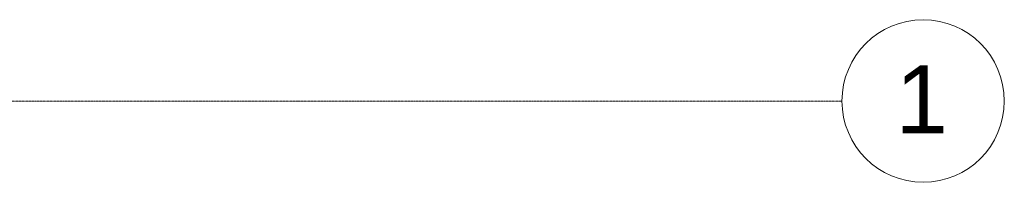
# Model space of a CAD drawing. Header units: inches. Extents: x -112469 to 885939, y -131046 to 286269.
# Tile 79 of 138: x 106372 to 110011, y -100881 to -100281. Entities that reach past the tile are written whole.
import ezdxf

# ---------------------------------------------------------------- set-up
doc = ezdxf.new("R2010")
doc.units = ezdxf.units.IN
doc.header["$MEASUREMENT"] = 0
doc.linetypes.add('Linia siatki', pattern=[0.9925, 0.47, -0.2175, 0.0875, -0.2175])
for name, color, linetype, lineweight in [('_IS_CO zasilenie', 1, 'Continuous', 30), ('S-GRID', 251, 'Continuous', 9), ('S-GRID-IDEN', 251, 'Continuous', 9)]:
    doc.layers.add(name, color=color, linetype=linetype, lineweight=lineweight)
doc.styles.add('Arial', font='arial.ttf', dxfattribs={"height": 25})

# ---------------------------------------------------------------- blocks, each defined once
blk = doc.blocks.new('Siatka - M_Symbol siatki - okrąg-11506-4_Poziom piętra')
at = {"layer": 'S-GRID-IDEN'}
blk.add_circle((0, 0), 0.3, dxfattribs=at)
blk = doc.blocks.new('PIĘTRO')
at = {"layer": 'S-GRID', "color": 251, "linetype": 'Linia siatki'}
blk.add_line((-1420.75, -476.43), (33508.1, -476.43), dxfattribs=at)
at = {"layer": 'S-GRID-IDEN', "color": 251, "insert": (33706.02, -345.31), "char_height": 250, "width": 232.4894, "attachment_point": 1, "style": 'Arial', "bg_fill": 3, "box_fill_scale": 1.25, "bg_fill_color": 256, "bg_fill_true_color": 13158600, "bg_fill_transparency": 0}
blk.add_mtext('\\fArial|b0|i0|c238|p34|;1', dxfattribs=at)
at = {"layer": 'S-GRID-IDEN', "color": 251, "xscale": 999.9999999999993, "yscale": 999.9999999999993, "zscale": 999.9999999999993, "rotation": 269.9999999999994}
blk.add_blockref('Siatka - M_Symbol siatki - okrąg-11506-4_Poziom piętra', (33808.1, -476.43), dxfattribs=at)

msp = doc.modelspace()

# ---------------------------------------------------------------- block references
at = {"layer": '_IS_CO zasilenie', "ltscale": 10}
msp.add_blockref('PIĘTRO', (75903.1, -100104.2), dxfattribs=at)

doc.saveas('drawing.dxf')
